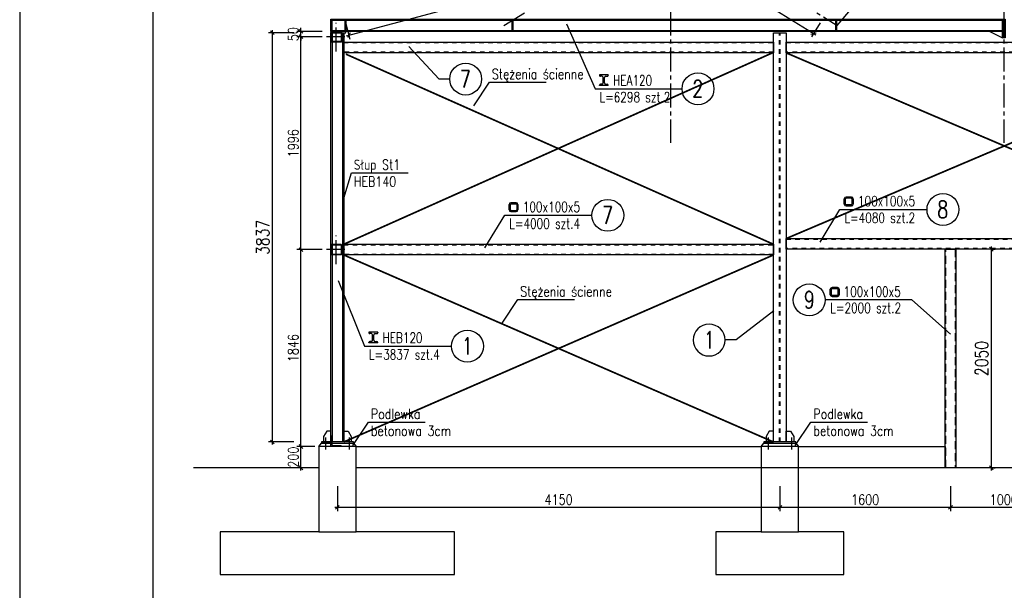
# Model space of a CAD drawing. Extents: x 224034 to 288311, y -104750 to -60200.
# Tile 3 of 9: x 224034 to 233267, y -84519 to -79169. Entities that reach past the tile are written whole.
import ezdxf
from ezdxf.enums import TextEntityAlignment as Align

# ---------------------------------------------------------------- set-up
doc = ezdxf.new("R2010")
doc.units = 0
doc.header["$LTSCALE"] = 300
doc.header["$PDMODE"] = 1
for name, pattern in [('CENTER2', [1.125, 0.75, -0.125, 0.125, -0.125]), ('DASHED2', [0.375, 0.25, -0.125]), ('PRZERYWANA', [0.282222, 0.141111, -0.141111])]:
    doc.linetypes.add(name, pattern=pattern)
doc.layers.get('0').update_dxf_attribs({"linetype": 'CONTINUOUS'})
doc.layers.get('Defpoints').update_dxf_attribs({"linetype": 'CONTINUOUS'})
for name, color, linetype in [('1', 2, 'CONTINUOUS'), ('11 - opisy TXT2', 4, 'CONTINUOUS'), ('111 - opisy TXT3', 2, 'CONTINUOUS'), ('2 - linie odniesienia opisy', 8, 'CONTINUOUS'), ('3 - linia 1', 1, 'CONTINUOUS'), ('33 - linia 2', 3, 'CONTINUOUS'), ('44 - osie 2', 6, 'CENTER2'), ('5', 8, 'CONTINUOUS'), ('5 - linie odniesienia opisy', 8, 'CONTINUOUS'), ('55 - cienka przerywana 2', 1, 'DASHED2'), ('555 - cienka przerywana 3', 1, 'PRZERYWANA'), ('6 - linia podstawowa', 3, 'CONTINUOUS'), ('7 - linia widok', 1, 'CONTINUOUS')]:
    doc.layers.add(name, color=color, linetype=linetype)
doc.styles.add('TXT2', font='simplex.shx', dxfattribs={"width": 0.8, "height": 96})
doc.styles.add('TXT3', font='simplex.shx', dxfattribs={"width": 0.8, "height": 240})
doc.dimstyles.new('R1 - milimetry', dxfattribs={"dimtxt": 120, "dimasz": 35, "dimexe": 37.5, "dimexo": 37.5, "dimgap": 0.75, "dimtad": 0, "dimdec": 0, "dimzin": 0, "dimdsep": 46, "dimtxsty": 'TXT2', "dimblk1": 'OBLIQUE', "dimblk2": 'OBLIQUE', "dimsah": 1, "dimcen": -1.5, "dimdle": 25, "dimclrt": 4, "dimadec": 0, "dimazin": 0, "dimtfac": 0.75, "dimtdec": 0, "dimtix": 1, "dimtmove": 2, "dimatfit": 3, "dimldrblk": 'OBLIQUE', "dimfxl": 200, "dimfxlon": 1, "dimtvp": 0.75, "dimtolj": 1, "dimtzin": 0, "dimarcsym": 0})
doc.dimstyles.new('Wymiarowanie stali', dxfattribs={"dimtxt": 96, "dimasz": 35, "dimexe": 37.5, "dimexo": 37.5, "dimgap": 0.75, "dimtad": 0, "dimdec": 0, "dimzin": 0, "dimdsep": 46, "dimtxsty": 'TXT2', "dimblk1": 'OBLIQUE', "dimblk2": 'OBLIQUE', "dimsah": 1, "dimcen": -1.5, "dimdle": 25, "dimclrt": 4, "dimadec": 0, "dimazin": 0, "dimtfac": 0.75, "dimtdec": 0, "dimtix": 1, "dimtmove": 2, "dimatfit": 3, "dimldrblk": 'OBLIQUE', "dimfxl": 200, "dimfxlon": 1, "dimtvp": 0.75, "dimtolj": 1, "dimtzin": 0, "dimarcsym": 0})

# ---------------------------------------------------------------- blocks, each defined once
blk = doc.blocks.new('A$C6EA636DA')
at = {"layer": '33 - linia 2'}
for points in [[(50, 41), (50, -41, -0.414214), (41, -50), (-41, -50, -0.414214), (-50, -41), (-50, 41, -0.414214), (-41, 50), (41, 50, -0.414214)], [(45, 41), (45, -41, -0.414214), (41, -45), (-41, -45, -0.414214), (-45, -41), (-45, 41, -0.414214), (-41, 45), (41, 45, -0.414214)]]:
    blk.add_lwpolyline(points, format="xyb", close=True, dxfattribs=at)
at = {"layer": '44 - osie 2'}
for points in [[(0, -136.7), (0, 131.6)], [(80.5, 0), (-91.7, 0)]]:
    blk.add_lwpolyline(points, dxfattribs=at)
blk = doc.blocks.new('p-op-p-3')
at = {"layer": '111 - opisy TXT3', "linetype": 'Continuous'}
blk.add_circle((241.4, -0.2), 37.4, dxfattribs=at)
at = {"layer": '2 - linie odniesienia opisy'}
for p, q in [((31, 32.4), (10.5, 32.4)), ((10.5, 32.4), (10.5, 31.6)), ((16.2, 29.2), (12.9, 29.2)), ((19.2, 13.9), (19.2, 26.2)), ((22.2, 13.9), (22.2, 26.2)), ((25.2, 29.2), (28.6, 29.2)), ((31, 32.4), (31, 31.6)), ((10.5, 7.7), (10.5, 8.5)), ((31, 7.7), (10.5, 7.7)), ((16.2, 10.9), (12.9, 10.9)), ((25.2, 10.9), (28.6, 10.9)), ((31, 7.7), (31, 8.5))]:
    blk.add_line(p, q, dxfattribs=at)
at = {"layer": '2 - linie odniesienia opisy', "linetype": 'Continuous'}
blk.add_line((0, 0), (204, 0), dxfattribs=at)
at = {"layer": '2 - linie odniesienia opisy'}
for centre, radius, start, end in [((12.9, 31.6), 2.4, 180, 270), ((16.2, 26.2), 3, 0, 90), ((25.2, 26.2), 3, 90, 180), ((28.6, 31.6), 2.4, 270, 0), ((12.9, 8.5), 2.4, 90, 180), ((16.2, 13.9), 3, 270, 0), ((25.2, 13.9), 3, 180, 270), ((28.6, 8.5), 2.4, 0, 90)]:
    blk.add_arc(centre, radius, start, end, dxfattribs=at)
at = {"layer": '111 - opisy TXT3', "linetype": 'Continuous', "style": 'TXT2', "width": 0.75}
blk.add_attdef('NR', text='', height=40, dxfattribs=at).set_placement((240.9, -19.8), align=Align.CENTER)
at = {"layer": '2 - linie odniesienia opisy', "color": 4, "style": 'TXT2', "width": 0.75}
blk.add_attdef('OPIS', text='', height=24, dxfattribs=at).set_placement((42.2, 0.4), align=Align.BOTTOM_LEFT)
blk.add_attdef('DLUGOSC', text='', height=24, dxfattribs=at).set_placement((10.6, -7.6), align=Align.TOP_LEFT)
blk = doc.blocks.new('_OBLIQUE')
at = {"color": 0, "linetype": 'ByBlock'}
blk.add_line((-0.5, -0.5), (0.5, 0.5), dxfattribs=at)
blk = doc.blocks.new('*D63')
at = {"layer": '5 - linie odniesienia opisy', "color": 0, "lineweight": -2, "transparency": 16777216}
for p, q in [((226603.1, -79290.7), (226365.6, -79290.7)), ((226403.1, -83153.1), (226403.1, -79265.7)), ((226603.1, -83128.1), (226365.6, -83128.1))]:
    blk.add_line(p, q, dxfattribs=at)
at = {"layer": 'Defpoints', "color": 0, "transparency": 16777216}
for p in [(226403.1, -79290.7), (227092.7, -79290.7), (227080.7, -83128.1)]:
    blk.add_point(p, dxfattribs=at)
at = {"layer": '5 - linie odniesienia opisy', "color": 0, "lineweight": -2, "transparency": 16777216, "xscale": 35, "yscale": 35, "zscale": 35}
for p, rotation in [((226403.1, -79290.7), 90), ((226403.1, -83128.1), 270)]:
    blk.add_blockref('_OBLIQUE', p, dxfattribs=dict(at, rotation=rotation))
at = {"layer": '5 - linie odniesienia opisy', "color": 4, "transparency": 16777216, "insert": (226313.1, -81209.4), "char_height": 120, "attachment_point": 5, "rotation": 90, "style": 'TXT2'}
blk.add_mtext('\\A1;3837', dxfattribs=at)
blk = doc.blocks.new('pozycja')
at = {"layer": '1', "linetype": 'Continuous'}
blk.add_circle((63.2, -0.2), 37.4, dxfattribs=at)
at = {"layer": '5', "linetype": 'Continuous'}
blk.add_line((0, 0), (25.8, 0), dxfattribs=at)
at = {"layer": '1', "linetype": 'Continuous', "style": 'TXT3', "width": 0.75}
blk.add_attdef('NR', text='', height=40, dxfattribs=at).set_placement((62.6, -19.8), align=Align.CENTER)
blk = doc.blocks.new('p-op-p-5')
at = {"layer": '1', "linetype": 'Continuous'}
blk.add_circle((241.4, -0.2), 37.4, dxfattribs=at)
at = {"layer": '5'}
for p, q in [((10.1, 12.4), (10.1, 25.2)), ((13.1, 12.4), (13.1, 25.2)), ((26.9, 29.2), (14.1, 29.2)), ((26.9, 26.2), (14.1, 26.2)), ((27.9, 25.2), (27.9, 12.4)), ((30.9, 25.2), (30.9, 12.4)), ((14.1, 11.4), (26.9, 11.4)), ((14.1, 8.4), (26.9, 8.4))]:
    blk.add_line(p, q, dxfattribs=at)
at = {"layer": '5', "linetype": 'Continuous'}
blk.add_line((0, 0), (204, 0), dxfattribs=at)
at = {"layer": '5'}
for centre, radius, start, end in [((14.1, 25.2), 4, 90, 180), ((14.1, 25.2), 1, 90, 180), ((26.9, 25.2), 4, 0, 90), ((26.9, 25.2), 1, 0, 90), ((14.1, 12.4), 4, 180, 270), ((14.1, 12.4), 1, 180, 270), ((26.9, 12.4), 1, 270, 0), ((26.9, 12.4), 4, 270, 0)]:
    blk.add_arc(centre, radius, start, end, dxfattribs=at)
at = {"layer": '1', "linetype": 'Continuous', "style": 'TXT3', "width": 0.75}
blk.add_attdef('NR', text='', height=40, dxfattribs=at).set_placement((240.9, -19.8), align=Align.CENTER)
at = {"layer": '5', "color": 4, "style": 'TXT3', "width": 0.75}
blk.add_attdef('OPIS', text='', height=24, dxfattribs=at).set_placement((42.2, 0.4), align=Align.BOTTOM_LEFT)
blk.add_attdef('DLUGOSC', text='', height=24, dxfattribs=at).set_placement((10.6, -7.6), align=Align.TOP_LEFT)
blk = doc.blocks.new('p-op-l-5')
at = {"layer": '111 - opisy TXT3', "linetype": 'Continuous'}
blk.add_circle((-239.6, -0.2), 37.4, dxfattribs=at)
at = {"layer": '2 - linie odniesienia opisy'}
for p, q in [((-190.2, 12), (-190.2, 24.8)), ((-187.2, 12), (-187.2, 24.8)), ((-173.4, 28.8), (-186.2, 28.8)), ((-173.4, 25.8), (-186.2, 25.8)), ((-172.4, 24.8), (-172.4, 12)), ((-169.4, 24.8), (-169.4, 12)), ((-186.2, 11), (-173.4, 11)), ((-186.2, 8), (-173.4, 8)), ((0, 0), (0, 0)), ((0.6, 0), (0, 0))]:
    blk.add_line(p, q, dxfattribs=at)
at = {"layer": '2 - linie odniesienia opisy', "linetype": 'Continuous'}
blk.add_line((0, 0), (-202.2, 0), dxfattribs=at)
at = {"layer": '2 - linie odniesienia opisy'}
for centre, radius, start, end in [((-186.2, 24.8), 4, 90, 180), ((-186.2, 24.8), 1, 90, 180), ((-173.4, 24.8), 4, 0, 90), ((-173.4, 24.8), 1, 0, 90), ((-186.2, 12), 4, 180, 270), ((-186.2, 12), 1, 180, 270), ((-173.4, 12), 4, 270, 0), ((-173.4, 12), 1, 270, 0)]:
    blk.add_arc(centre, radius, start, end, dxfattribs=at)
at = {"layer": '111 - opisy TXT3', "linetype": 'Continuous', "style": 'TXT2', "width": 0.75}
blk.add_attdef('NR', text='', height=40, dxfattribs=at).set_placement((-239.4, -19.8), align=Align.CENTER)
at = {"layer": '2 - linie odniesienia opisy', "color": 4, "style": 'TXT2', "width": 0.75}
blk.add_attdef('OPIS', text='', height=24, dxfattribs=at).set_placement((-159.2, 0), align=Align.BOTTOM_LEFT)
blk.add_attdef('DLUGOSC', text='', height=24, dxfattribs=at).set_placement((-190.2, -7), align=Align.TOP_LEFT)
blk = doc.blocks.new('*D67')
at = {"layer": '5 - linie odniesienia opisy', "color": 0, "lineweight": -2, "transparency": 16777216}
for p, q in [((233143.9, -81320.4), (233182.7, -81320.4)), ((233145.2, -81295.4), (233145.2, -83395.1)), ((233143.9, -83370.1), (233182.7, -83370.1))]:
    blk.add_line(p, q, dxfattribs=at)
at = {"layer": 'Defpoints', "color": 0, "transparency": 16777216}
for p in [(233106.4, -81320.4), (233106.4, -83370.1), (233145.2, -83370.1)]:
    blk.add_point(p, dxfattribs=at)
at = {"layer": '5 - linie odniesienia opisy', "color": 0, "lineweight": -2, "transparency": 16777216, "xscale": 35, "yscale": 35, "zscale": 35}
for p, rotation in [((233145.2, -81320.4), 90), ((233145.2, -83370.1), 270)]:
    blk.add_blockref('_OBLIQUE', p, dxfattribs=dict(at, rotation=rotation))
at = {"layer": '5 - linie odniesienia opisy', "color": 4, "transparency": 16777216, "insert": (233055.2, -82345.3), "char_height": 120, "attachment_point": 5, "rotation": 90, "style": 'TXT2'}
blk.add_mtext('\\A1;2050', dxfattribs=at)
blk = doc.blocks.new('*D89')
at = {"layer": '5 - linie odniesienia opisy', "color": 0, "lineweight": -2, "transparency": 16777216}
for p, q in [((229906.1, -78411.9), (229955, -78594.1)), ((227097.3, -79321), (229969.4, -78551.4)), ((227082.4, -79168.7), (227131.1, -79350.8))]:
    blk.add_line(p, q, dxfattribs=at)
at = {"layer": 'Defpoints', "color": 0, "transparency": 16777216}
for p in [(229896.4, -78375.7), (229945.3, -78557.9), (227072.7, -79132.5)]:
    blk.add_point(p, dxfattribs=at)
at = {"layer": '5 - linie odniesienia opisy', "color": 0, "lineweight": -2, "transparency": 16777216, "xscale": 35, "yscale": 35, "zscale": 35}
for p, rotation in [((229945.3, -78557.9), 14.99999999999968), ((227121.4, -79314.6), 194.9999999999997)]:
    blk.add_blockref('_OBLIQUE', p, dxfattribs=dict(at, rotation=rotation))
at = {"layer": '5 - linie odniesienia opisy', "color": 4, "transparency": 16777216, "insert": (228514.7, -78866.7), "char_height": 96, "attachment_point": 5, "rotation": 15, "style": 'TXT2'}
blk.add_mtext('\\A1;2923', dxfattribs=at)
blk = doc.blocks.new('*D98')
at = {"layer": '5 - linie odniesienia opisy', "color": 0, "lineweight": -2, "transparency": 16777216}
for p, q in [((230146.9, -78335.1), (230064.6, -78468.2)), ((230063.1, -78423.2), (231499.4, -79310.9)), ((231540.7, -79196.6), (231458.4, -79329.7))]:
    blk.add_line(p, q, dxfattribs=at)
at = {"layer": 'Defpoints', "color": 0, "transparency": 16777216}
for p in [(230166.6, -78303.2), (231560.4, -79164.7), (231478.1, -79297.8)]:
    blk.add_point(p, dxfattribs=at)
at = {"layer": '5 - linie odniesienia opisy', "color": 0, "lineweight": -2, "transparency": 16777216, "xscale": 35, "yscale": 35, "zscale": 35}
for p, rotation in [((230084.4, -78436.3), 148.2811877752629), ((231478.1, -79297.8), 328.2811877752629)]:
    blk.add_blockref('_OBLIQUE', p, dxfattribs=dict(at, rotation=rotation))
at = {"layer": '5 - linie odniesienia opisy', "color": 4, "transparency": 16777216, "insert": (230819.1, -78805.8), "char_height": 96, "attachment_point": 5, "rotation": 328.28119, "style": 'TXT2'}
blk.add_mtext('\\A1;1638', dxfattribs=at)
blk = doc.blocks.new('*D104')
at = {"layer": '5 - linie odniesienia opisy', "color": 0, "lineweight": -2, "transparency": 16777216}
for p, q in [((226800.2, -83170.1), (226633.9, -83170.1)), ((226671.4, -83395.1), (226671.4, -83145.1)), ((226800.2, -83370.1), (226633.9, -83370.1))]:
    blk.add_line(p, q, dxfattribs=at)
at = {"layer": 'Defpoints', "color": 0, "transparency": 16777216}
for p in [(226671.4, -83170.1), (226837.7, -83170.1), (226837.7, -83370.1)]:
    blk.add_point(p, dxfattribs=at)
at = {"layer": '5 - linie odniesienia opisy', "color": 0, "lineweight": -2, "transparency": 16777216, "xscale": 35, "yscale": 35, "zscale": 35}
for p, rotation in [((226671.4, -83170.1), 90), ((226671.4, -83370.1), 270)]:
    blk.add_blockref('_OBLIQUE', p, dxfattribs=dict(at, rotation=rotation))
at = {"layer": '5 - linie odniesienia opisy', "color": 4, "transparency": 16777216, "insert": (226599.4, -83270.1), "char_height": 96, "attachment_point": 5, "rotation": 90, "style": 'TXT2'}
blk.add_mtext('\\A1;200', dxfattribs=at)
blk = doc.blocks.new('*D105')
at = {"layer": '5 - linie odniesienia opisy', "color": 0, "lineweight": -2, "transparency": 16777216}
for p, q in [((226871.4, -81324.4), (226633.9, -81324.4)), ((226671.4, -83195.1), (226671.4, -81299.4)), ((226800.2, -83170.1), (226633.9, -83170.1))]:
    blk.add_line(p, q, dxfattribs=at)
at = {"layer": 'Defpoints', "color": 0, "transparency": 16777216}
for p in [(226671.4, -81324.4), (226952.7, -81324.4), (226837.7, -83170.1)]:
    blk.add_point(p, dxfattribs=at)
at = {"layer": '5 - linie odniesienia opisy', "color": 0, "lineweight": -2, "transparency": 16777216, "xscale": 35, "yscale": 35, "zscale": 35}
for p, rotation in [((226671.4, -81324.4), 90), ((226671.4, -83170.1), 270)]:
    blk.add_blockref('_OBLIQUE', p, dxfattribs=dict(at, rotation=rotation))
at = {"layer": '5 - linie odniesienia opisy', "color": 4, "transparency": 16777216, "insert": (226599.4, -82247.3), "char_height": 96, "attachment_point": 5, "rotation": 90, "style": 'TXT2'}
blk.add_mtext('\\A1;1846', dxfattribs=at)
blk = doc.blocks.new('*D106')
at = {"layer": '5 - linie odniesienia opisy', "color": 0, "lineweight": -2, "transparency": 16777216}
for p, q in [((226671.4, -81349.4), (226671.4, -79303.7)), ((226871.4, -79328.7), (226633.9, -79328.7)), ((226871.4, -81324.4), (226633.9, -81324.4))]:
    blk.add_line(p, q, dxfattribs=at)
at = {"layer": 'Defpoints', "color": 0, "transparency": 16777216}
for p in [(226671.4, -79328.7), (226952.7, -79328.7), (226952.7, -81324.4)]:
    blk.add_point(p, dxfattribs=at)
at = {"layer": '5 - linie odniesienia opisy', "color": 0, "lineweight": -2, "transparency": 16777216, "xscale": 35, "yscale": 35, "zscale": 35}
for p, rotation in [((226671.4, -79328.7), 90), ((226671.4, -81324.4), 270)]:
    blk.add_blockref('_OBLIQUE', p, dxfattribs=dict(at, rotation=rotation))
at = {"layer": '5 - linie odniesienia opisy', "color": 4, "transparency": 16777216, "insert": (226599.4, -80326.5), "char_height": 96, "attachment_point": 5, "rotation": 90, "style": 'TXT2'}
blk.add_mtext('\\A1;1996', dxfattribs=at)
blk = doc.blocks.new('*D107')
at = {"layer": '5 - linie odniesienia opisy', "color": 0, "lineweight": -2, "transparency": 16777216}
for p, q in [((226871.4, -79278.7), (226633.9, -79278.7)), ((226671.4, -79278.7), (226671.4, -79243.7)), ((226671.4, -79328.7), (226671.4, -79278.7)), ((226871.4, -79328.7), (226633.9, -79328.7)), ((226671.4, -79328.7), (226671.4, -79363.7))]:
    blk.add_line(p, q, dxfattribs=at)
at = {"layer": 'Defpoints', "color": 0, "transparency": 16777216}
for p in [(226671.4, -79278.7), (226952.7, -79278.7), (226952.7, -79328.7)]:
    blk.add_point(p, dxfattribs=at)
at = {"layer": '5 - linie odniesienia opisy', "color": 0, "lineweight": -2, "transparency": 16777216, "xscale": 35, "yscale": 35, "zscale": 35}
for p, rotation in [((226671.4, -79278.7), 270), ((226671.4, -79328.7), 90)]:
    blk.add_blockref('_OBLIQUE', p, dxfattribs=dict(at, rotation=rotation))
at = {"layer": '5 - linie odniesienia opisy', "color": 4, "transparency": 16777216, "insert": (226599.4, -79303.7), "char_height": 96, "attachment_point": 5, "rotation": 90, "style": 'TXT2'}
blk.add_mtext('\\A1;50', dxfattribs=at)
blk = doc.blocks.new('*D108')
at = {"layer": '5 - linie odniesienia opisy', "color": 0, "lineweight": -2, "transparency": 16777216}
for p, q in [((227012.7, -83540.7), (227012.7, -83778.2)), ((231162.7, -83540.7), (231162.7, -83778.2)), ((226987.7, -83740.7), (231187.7, -83740.7))]:
    blk.add_line(p, q, dxfattribs=at)
at = {"layer": 'Defpoints', "color": 0, "transparency": 16777216}
for p in [(227012.7, -83128.1), (231162.7, -83128.1), (231162.7, -83740.7)]:
    blk.add_point(p, dxfattribs=at)
at = {"layer": '5 - linie odniesienia opisy', "color": 0, "lineweight": -2, "transparency": 16777216, "xscale": 35, "yscale": 35, "zscale": 35, "rotation": 180}
blk.add_blockref('_OBLIQUE', (227012.7, -83740.7), dxfattribs=at)
at = {"layer": '5 - linie odniesienia opisy', "color": 0, "lineweight": -2, "transparency": 16777216, "xscale": 35, "yscale": 35, "zscale": 35}
blk.add_blockref('_OBLIQUE', (231162.7, -83740.7), dxfattribs=at)
at = {"layer": '5 - linie odniesienia opisy', "color": 4, "transparency": 16777216, "insert": (229087.7, -83668.7), "char_height": 96, "attachment_point": 5, "style": 'TXT2'}
blk.add_mtext('\\A1;4150', dxfattribs=at)
blk = doc.blocks.new('*D109')
at = {"layer": '5 - linie odniesienia opisy', "color": 0, "lineweight": -2, "transparency": 16777216}
for p, q in [((231162.7, -83540.7), (231162.7, -83778.2)), ((232762.7, -83540.7), (232762.7, -83778.2)), ((231137.7, -83740.7), (232787.7, -83740.7))]:
    blk.add_line(p, q, dxfattribs=at)
at = {"layer": 'Defpoints', "color": 0, "transparency": 16777216}
for p in [(231162.7, -83128.1), (232762.7, -83370.1), (232762.7, -83740.7)]:
    blk.add_point(p, dxfattribs=at)
at = {"layer": '5 - linie odniesienia opisy', "color": 0, "lineweight": -2, "transparency": 16777216, "xscale": 35, "yscale": 35, "zscale": 35, "rotation": 180}
blk.add_blockref('_OBLIQUE', (231162.7, -83740.7), dxfattribs=at)
at = {"layer": '5 - linie odniesienia opisy', "color": 0, "lineweight": -2, "transparency": 16777216, "xscale": 35, "yscale": 35, "zscale": 35}
blk.add_blockref('_OBLIQUE', (232762.7, -83740.7), dxfattribs=at)
at = {"layer": '5 - linie odniesienia opisy', "color": 4, "transparency": 16777216, "insert": (231962.7, -83668.7), "char_height": 96, "attachment_point": 5, "style": 'TXT2'}
blk.add_mtext('\\A1;1600', dxfattribs=at)
blk = doc.blocks.new('*D110')
at = {"layer": '5 - linie odniesienia opisy', "color": 0, "lineweight": -2, "transparency": 16777216}
for p, q in [((232762.7, -83540.7), (232762.7, -83778.2)), ((233762.7, -83540.7), (233762.7, -83778.2)), ((232737.7, -83740.7), (233787.7, -83740.7))]:
    blk.add_line(p, q, dxfattribs=at)
at = {"layer": 'Defpoints', "color": 0, "transparency": 16777216}
for p in [(232762.7, -83370.1), (233762.7, -83370.1), (233762.7, -83740.7)]:
    blk.add_point(p, dxfattribs=at)
at = {"layer": '5 - linie odniesienia opisy', "color": 0, "lineweight": -2, "transparency": 16777216, "xscale": 35, "yscale": 35, "zscale": 35, "rotation": 180}
blk.add_blockref('_OBLIQUE', (232762.7, -83740.7), dxfattribs=at)
at = {"layer": '5 - linie odniesienia opisy', "color": 0, "lineweight": -2, "transparency": 16777216, "xscale": 35, "yscale": 35, "zscale": 35}
blk.add_blockref('_OBLIQUE', (233762.7, -83740.7), dxfattribs=at)
at = {"layer": '5 - linie odniesienia opisy', "color": 4, "transparency": 16777216, "insert": (233262.7, -83668.7), "char_height": 96, "attachment_point": 5, "style": 'TXT2'}
blk.add_mtext('\\A1;1000', dxfattribs=at)

msp = doc.modelspace()

# ---------------------------------------------------------------- linework, layer by layer
at = {"layer": '111 - opisy TXT3'}
msp.add_lwpolyline([(225283.6, -89650.1), (244783.6, -89650.1), (244783.6, -75300.1), (225283.6, -75300.1)], close=True, dxfattribs=at)
at = {"layer": '2 - linie odniesienia opisy'}
for p, q in [((227682.2, -79419), (227963.1, -79724.4)), ((231539, -81253.9), (231726.4, -80947.9)), ((228395.6, -81307.9), (228583, -81001.9)), ((232761.6, -82115.8), (232398.8, -81795.2)), ((231105.4, -81899), (230751.8, -82171.4))]:
    msp.add_line(p, q, dxfattribs=at)
msp.add_lwpolyline([(224033.6, -89900.1), (245033.6, -89900.1), (245033.6, -75050.1), (224033.6, -75050.1)], close=True, dxfattribs=at)
for points in [[(229162.3, -79208.1), (229429.1, -79816.2)], [(228292.2, -79976.2), (228438.4, -79754.5), (228970.4, -79754.5)], [(227073.1, -80842.5), (227143.8, -80604.2), (227675.8, -80604.2)], [(227021.2, -81615), (227266.7, -82229.2)], [(228557.6, -82014.5), (228703.9, -81792.8), (229235.8, -81792.8)], [(227157.3, -83162.5), (227303.5, -82940.8), (227835.5, -82940.8)], [(231307.3, -83162.5), (231453.5, -82940.8), (231985.5, -82940.8)]]:
    msp.add_lwpolyline(points, dxfattribs=at)
at = {"layer": '3 - linia 1'}
for points in [[(227072.7, -79378.7), (231102.7, -79378.7), (231102.7, -79478.7), (227072.7, -79478.7)], [(227072.7, -81274.4), (231102.7, -81274.4), (231102.7, -81374.4), (227072.7, -81374.4)], [(226837.7, -83970.1), (225912.7, -83970.1), (225912.7, -84370.1), (228112.7, -84370.1), (228112.7, -83970.1), (227187.7, -83970.1), (227187.7, -83170.1), (226837.7, -83170.1)], [(230987.7, -83970.1), (230562.7, -83970.1), (230562.7, -84370.1), (231762.7, -84370.1), (231762.7, -83970.1), (231337.7, -83970.1), (231337.7, -83170.1), (230987.7, -83170.1)]]:
    msp.add_lwpolyline(points, close=True, dxfattribs=at)
for points in [[(227187.7, -83170.1), (230987.7, -83170.1)], [(231337.7, -83170.1), (232712.7, -83170.1)], [(232712.7, -83170.1), (232712.7, -83370.1)], [(226837.7, -83370.1), (225663, -83370.1)], [(239337.7, -83370.1), (227187.7, -83370.1)], [(226837.7, -83970.1), (227187.7, -83970.1)], [(230987.7, -83970.1), (231337.7, -83970.1)]]:
    msp.add_lwpolyline(points, dxfattribs=at)
at = {"layer": '33 - linia 2'}
for points in [[(233250.7, -79278.7), (226952.7, -79278.7), (226952.7, -79164.7), (233250.7, -79164.7)], [(226952.7, -79172.7), (233250.7, -79172.7)], [(226952.7, -79270.7), (233250.7, -79270.7)], [(226963.7, -79290.7), (226963.7, -83128.1)], [(227061.7, -79290.7), (227061.7, -83128.1)], [(233250.7, -79338.7), (233250.7, -79278.7), (233130.7, -79278.7), (233250.7, -79338.7)], [(226862.7, -83128.1), (226952.7, -83128.1), (226952.7, -83028.1), (226912.7, -83028.1), (226882.7, -83078.1), (226882.7, -83078.1), (226882.7, -83128.1)], [(227142.7, -83128.1), (227072.7, -83128.1), (227072.7, -83028.1), (227112.7, -83028.1), (227142.7, -83078.1), (227142.7, -83078.1), (227142.7, -83128.1)], [(231012.7, -83128.1), (231102.7, -83128.1), (231102.7, -83028.1), (231062.7, -83028.1), (231032.7, -83078.1), (231032.7, -83078.1), (231032.7, -83128.1)], [(231292.7, -83128.1), (231222.7, -83128.1), (231222.7, -83028.1), (231262.7, -83028.1), (231292.7, -83078.1), (231292.7, -83078.1), (231292.7, -83128.1)]]:
    msp.add_lwpolyline(points, dxfattribs=at)
for points in [[(233262.7, -79164.7), (233262.7, -79164.7), (233262.7, -79338.7), (233250.7, -79338.7), (233250.7, -79164.7)], [(233274.7, -79164.7), (233274.7, -79338.7), (233262.7, -79338.7), (233262.7, -79164.7)], [(226952.7, -79290.7), (227092.7, -79290.7), (227092.7, -79278.7), (226952.7, -79278.7), (226952.7, -79290.7)], [(227072.7, -79290.7), (227072.7, -83128.1), (226952.7, -83128.1), (226952.7, -79290.7)], [(231222.7, -79290.7), (231222.7, -83128.1), (231102.7, -83128.1), (231102.7, -79290.7)], [(227072.7, -79378.7), (231102.7, -79378.7), (231102.7, -79478.7), (227072.7, -79478.7)], [(231222.7, -79378.7), (235302.7, -79378.7), (235302.7, -79478.7), (231222.7, -79478.7)], [(231222.7, -81220.4), (235302.7, -81220.4), (235302.7, -81320.4), (231222.7, -81320.4)], [(227072.7, -81274.4), (231102.7, -81274.4), (231102.7, -81374.4), (227072.7, -81374.4)], [(232712.7, -83370.1), (232712.7, -81320.4), (232812.7, -81320.4), (232812.7, -83370.1)]]:
    msp.add_lwpolyline(points, close=True, dxfattribs=at)
msp.add_lwpolyline([(226952.7, -83170.1), (226952.7, -83070.1), (226954.7, -83070.1, -0.414214), (226960.7, -83076.1), (226960.7, -83150.1, 0.414214), (226972.7, -83162.1), (227046.7, -83162.1, -0.414214), (227052.7, -83168.1), (227052.7, -83170.1)], format="xyb", close=True, dxfattribs=at)
at = {"layer": '44 - osie 2'}
for points in [[(230137.7, -76053.7), (230137.7, -80322.7)], [(233262.7, -76053.7), (233262.7, -80322.7)], [(228575.2, -79221.7), (230137.7, -78255.9), (231700.2, -79221.7), (233262.7, -77414.6)], [(226902.7, -83087.4), (226902.7, -83197.4)], [(227122.7, -83087.4), (227122.7, -83197.4)], [(231052.7, -83087.4), (231052.7, -83197.4)], [(231272.7, -83087.4), (231272.7, -83197.4)]]:
    msp.add_lwpolyline(points, dxfattribs=at)
at = {"layer": '5 - linie odniesienia opisy', "const_width": 16}
for points in [[(227072.7, -81274.4), (231102.7, -79475.3)], [(231102.7, -81274.4), (227092.7, -79491.5)], [(235302.7, -81220.4), (231222.7, -79480.1)], [(231222.7, -81220.4), (235302.7, -79488.4)], [(227072.7, -83128.1), (231102.7, -81374.4)], [(231102.7, -83128.1), (227072.7, -81374.4)]]:
    msp.add_lwpolyline(points, dxfattribs=at)
at = {"layer": '55 - cienka przerywana 2'}
msp.add_lwpolyline([(232717.7, -83370.1), (232717.7, -81320.4), (232807.7, -81320.4), (232807.7, -83370.1)], close=True, dxfattribs=at)
at = {"layer": '555 - cienka przerywana 3'}
for points in [[(231159.4, -83128.1), (231159.4, -79290.7)], [(231165.9, -83128.1), (231165.9, -79290.7)]]:
    msp.add_lwpolyline(points, dxfattribs=at)
for points in [[(227072.7, -79383.7), (231102.7, -79383.7), (231102.7, -79473.7), (227072.7, -79473.7)], [(231222.7, -79383.7), (235302.7, -79383.7), (235302.7, -79473.7), (231222.7, -79473.7)], [(231222.7, -81225.4), (235302.7, -81225.4), (235302.7, -81315.4), (231222.7, -81315.4)], [(227072.7, -81279.4), (231102.7, -81279.4), (231102.7, -81369.4), (227072.7, -81369.4)]]:
    msp.add_lwpolyline(points, close=True, dxfattribs=at)
at = {"layer": '6 - linia podstawowa'}
for points in [[(226960.6, -79172.7), (226960.6, -79270.7), (226954.6, -79270.7), (226954.6, -79172.7)], [(227092, -79172.7), (227092, -79270.7), (227086, -79270.7), (227086, -79172.7)], [(228657.4, -79172.7), (228657.4, -79270.7), (228651.4, -79270.7), (228651.4, -79172.7)], [(231694.5, -79172.7), (231694.5, -79270.7), (231688.5, -79270.7), (231688.5, -79172.7)], [(226862.7, -83140.1), (227162.7, -83140.1), (227162.7, -83128.1), (226862.7, -83128.1)], [(231012.7, -83140.1), (231312.7, -83140.1), (231312.7, -83128.1), (231012.7, -83128.1)]]:
    msp.add_lwpolyline(points, close=True, dxfattribs=at)
at = {"layer": '7 - linia widok'}
for points in [[(226837.7, -83170.1), (226862.7, -83140.1), (227162.7, -83140.1), (227187.7, -83170.1)], [(230987.7, -83170.1), (231012.7, -83140.1), (231312.7, -83140.1), (231337.7, -83170.1)]]:
    msp.add_lwpolyline(points, close=True, dxfattribs=at)

# ---------------------------------------------------------------- block references
at = {"layer": '2 - linie odniesienia opisy'}
ref = msp.add_blockref('pozycja', (227963.1, -79724.4), dxfattribs=dict(at, xscale=4, yscale=4, zscale=4))
ref.add_attrib('NR', '7', dxfattribs={"layer": '111 - opisy TXT3', "linetype": 'Continuous', "height": 160, "style": 'TXT2', "width": 0.75}).set_placement((228213.6, -79803.6), align=Align.CENTER)
at = {"layer": '2 - linie odniesienia opisy', "xscale": 4, "yscale": 4, "zscale": 4}
for name, p, values in [('p-op-p-3', (229429.1, -79816.2), {'OPIS': 'HEA120', 'DLUGOSC': 'L=6298 szt.2', 'NR': '2'}), ('p-op-l-5', (232396.4, -81795.2), {'OPIS': '100x100x5', 'DLUGOSC': 'L=2000 szt.2', 'NR': '9'}), ('p-op-p-3', (227266.7, -82229.2), {'OPIS': 'HEB120', 'DLUGOSC': 'L=3837 szt.4', 'NR': '1'})]:
    msp.add_blockref(name, p, dxfattribs=at).add_auto_attribs(values)
at = {"layer": '2 - linie odniesienia opisy'}
ref = msp.add_blockref('p-op-p-5', (228583, -81001.9), dxfattribs=dict(at, xscale=4, yscale=4, zscale=4))
ref.add_attrib('OPIS', '100x100x5', dxfattribs={"color": 4, "height": 96, "style": 'TXT2', "width": 0.75}).set_placement((228751.6, -81000.5), align=Align.BOTTOM_LEFT)
ref.add_attrib('DLUGOSC', 'L=4000 szt.4', dxfattribs={"color": 4, "height": 96, "style": 'TXT2', "width": 0.75}).set_placement((228625.2, -81032.5), align=Align.TOP_LEFT)
ref.add_attrib('NR', '7', dxfattribs={"layer": '111 - opisy TXT3', "linetype": 'Continuous', "height": 160, "style": 'TXT2', "width": 0.75}).set_placement((229546.5, -81081.2), align=Align.CENTER)
ref = msp.add_blockref('p-op-p-5', (231726.4, -80947.9), dxfattribs=dict(at, xscale=4, yscale=4, zscale=4))
ref.add_attrib('OPIS', '100x100x5', dxfattribs={"color": 4, "height": 96, "style": 'TXT2', "width": 0.75}).set_placement((231895, -80946.5), align=Align.BOTTOM_LEFT)
ref.add_attrib('DLUGOSC', 'L=4080 szt.2', dxfattribs={"color": 4, "height": 96, "style": 'TXT2', "width": 0.75}).set_placement((231768.6, -80978.5), align=Align.TOP_LEFT)
ref.add_attrib('NR', '8', dxfattribs={"layer": '111 - opisy TXT3', "linetype": 'Continuous', "height": 160, "style": 'TXT2', "width": 0.75}).set_placement((232689.9, -81027.2), align=Align.CENTER)
ref = msp.add_blockref('pozycja', (230751.8, -82171.4), dxfattribs=dict(at, xscale=-4, yscale=4, zscale=4))
ref.add_attrib('NR', '1', dxfattribs={"layer": '111 - opisy TXT3', "linetype": 'Continuous', "height": 160, "style": 'TXT2', "width": 0.75}).set_placement((230501.2, -82250.7), align=Align.CENTER)
at = {"layer": '44 - osie 2'}
for p in [(227002.7, -79328.7), (227002.7, -81324.4)]:
    msp.add_blockref('A$C6EA636DA', p, dxfattribs=at)

# ---------------------------------------------------------------- texts
at = {"layer": '11 - opisy TXT2', "char_height": 95, "attachment_point": 1, "style": 'TXT2'}
for s, width, insert in [('Stężenia ścienne', 926.173, (228461.8, -79630.8)), ('Słup St1\\PHEB140', 1906.495, (227167.2, -80480.5)), ('Stężenia ścienne', 926.173, (228727.3, -81669.1)), ('Podlewka betonowa 3cm', 926.173, (227326.9, -82817.1)), ('Podlewka betonowa 3cm', 926.173, (231476.9, -82817.1))]:
    msp.add_mtext_dynamic_manual_height_columns(s, width=width, gutter_width=900, heights=[0], dxfattribs=dict(at, insert=insert))

# ---------------------------------------------------------------- dimensions: what is measured, and where the dimension line sits
at = {"layer": '5 - linie odniesienia opisy'}
for base, p1, p2, angle, dimstyle, picture, middle in [((229945.3, -78557.9), (227072.7, -79132.5), (229896.4, -78375.7), 15, 'Wymiarowanie stali', '*D89', (228514.7, -78866.7)), ((226403.1, -79290.7), (227080.7, -83128.1), (227092.7, -79290.7), 90, 'R1 - milimetry', '*D63', (226313.1, -81209.4)), ((226671.4, -79278.7), (226952.7, -79328.7), (226952.7, -79278.7), 90, 'Wymiarowanie stali', '*D107', (226599.4, -79303.7)), ((226671.4, -79328.7), (226952.7, -81324.4), (226952.7, -79328.7), 90, 'Wymiarowanie stali', '*D106', (226599.4, -80326.5)), ((226671.4, -81324.4), (226837.7, -83170.1), (226952.7, -81324.4), 90, 'Wymiarowanie stali', '*D105', (226599.4, -82247.3)), ((233145.2, -83370.1), (233106.4, -81320.4), (233106.4, -83370.1), 90, 'R1 - milimetry', '*D67', (233055.2, -82345.3)), ((226671.4, -83170.1), (226837.7, -83370.1), (226837.7, -83170.1), 90, 'Wymiarowanie stali', '*D104', (226599.4, -83270.1))]:
    dim = msp.add_linear_dim(base=base, p1=p1, p2=p2, angle=angle, dimstyle=dimstyle, dxfattribs=at)
    dim.commit()
    dim.dimension.update_dxf_attribs({"geometry": picture, "text_midpoint": middle})
dim = msp.add_aligned_dim(p1=(230166.6148, -78303.231), p2=(231560.3816, -79164.6711), distance=-156.4551, dimstyle='Wymiarowanie stali', dxfattribs=at)
dim.commit()
dim.dimension.update_dxf_attribs({"geometry": '*D98', "text_midpoint": (230819.0959, -78805.7918)})
for base, p1, p2, picture, middle in [((231162.7, -83740.7), (227012.7, -83128.1), (231162.7, -83128.1), '*D108', (229087.7, -83668.7)), ((232762.7, -83740.7), (231162.7, -83128.1), (232762.7, -83370.1), '*D109', (231962.7, -83668.7)), ((233762.7, -83740.7), (232762.7, -83370.1), (233762.7, -83370.1), '*D110', (233262.7, -83668.7))]:
    dim = msp.add_linear_dim(base=base, p1=p1, p2=p2, dimstyle='Wymiarowanie stali', dxfattribs=at)
    dim.commit()
    dim.dimension.update_dxf_attribs({"geometry": picture, "text_midpoint": middle})

doc.saveas('drawing.dxf')
